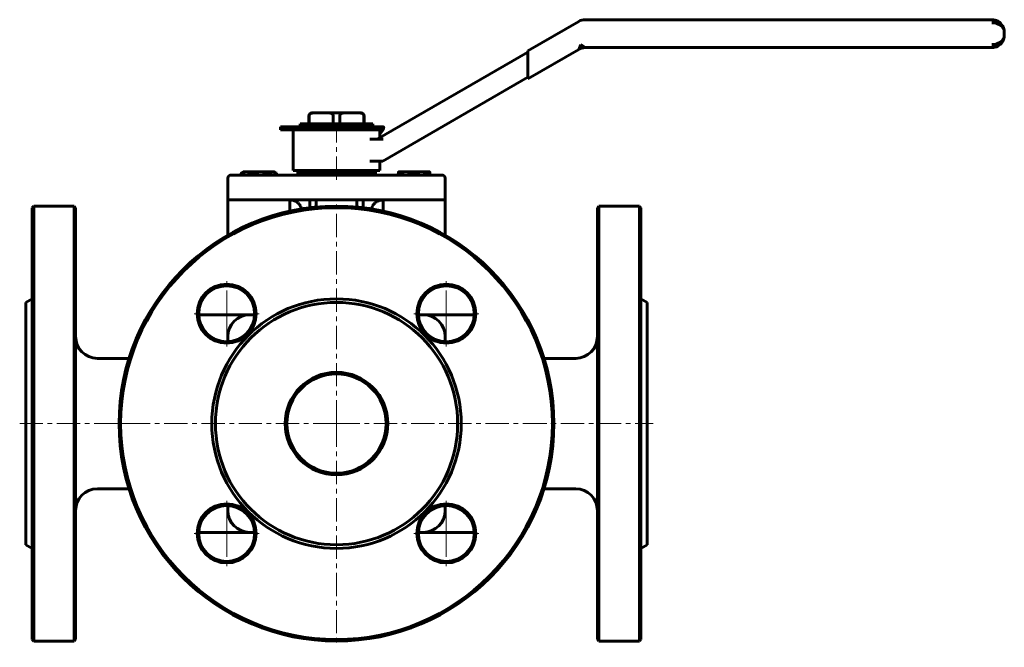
# Model space of a CAD drawing. Header units: millimetres. Extents: x -159 to 159, y -102 to 100.
import ezdxf

# ---------------------------------------------------------------- set-up
doc = ezdxf.new("R2010")
doc.units = ezdxf.units.MM
doc.linetypes.add('K5LT_AXLED', pattern=[12, 7.5, -1.5, 1.5, -1.5])
doc.linetypes.add('K5LT_BASIC', pattern=[0])
doc.layers.add('Системный слой (1)', color=7, linetype='Continuous', true_color=0x6c6c6c)

# ---------------------------------------------------------------- blocks, each defined once
blk = doc.blocks.new('U0')
at = {"layer": 'Системный слой (1)', "color": 143, "linetype": 'K5LT_BASIC', "lineweight": 60, "true_color": 0x33acca}
for p, q in [((-42.5, 62.04), (-42.5, 64.5)), ((-42.5, 51.5), (-42.5, 54.5))]:
    blk.add_line(p, q, dxfattribs=at)
blk = doc.blocks.new('U1')
at = {"layer": 'Системный слой (1)', "color": 143, "linetype": 'K5LT_BASIC', "lineweight": 60, "true_color": 0x33acca}
for p, q in [((-21.5, -3.64), (-21.5, -2)), ((-21.5, -58), (-21.5, -56.36))]:
    blk.add_line(p, q, dxfattribs=at)
blk = doc.blocks.new('U2')
at = {"layer": 'Системный слой (1)', "color": 143, "linetype": 'K5LT_BASIC', "lineweight": 60, "true_color": 0x33acca}
for p, q in [((-154.5, 39.5), (-154.5, -30)), ((-154.5, -30), (-154.5, -99.5))]:
    blk.add_line(p, q, dxfattribs=at)
blk = doc.blocks.new('U3')
at = {"layer": 'Системный слой (1)', "color": 143, "linetype": 'K5LT_BASIC', "lineweight": 60, "true_color": 0x33acca}
for p, q in [((-43.86, 41.23), (-44.13, 41.02)), ((-43.59, 41.41), (-43.86, 41.23)), ((-43.29, 41.57), (-43.59, 41.41)), ((-43.08, 41.66), (-43.29, 41.57)), ((-42.97, 41.71), (-43.08, 41.66)), ((-42.92, 41.72), (-42.97, 41.71)), ((-42.9, 41.73), (-42.92, 41.72)), ((-42.62, 41.82), (-42.9, 41.73)), ((-42.3, 41.9), (-42.62, 41.82)), ((-41.96, 41.96), (-42.3, 41.9)), ((-41.5, 42), (-41.96, 41.96)), ((-45.1, 39.44), (-45.14, 39.15)), ((-45.14, 39.15), (-45.14, 39.07)), ((-45.03, 39.72), (-45.1, 39.44)), ((-44.96, 39.9), (-45.03, 39.72)), ((-44.93, 39.98), (-44.96, 39.9)), ((-44.91, 40.02), (-44.93, 39.98)), ((-44.9, 40.04), (-44.91, 40.02)), ((-44.79, 40.24), (-44.9, 40.04)), ((-44.62, 40.5), (-44.79, 40.24)), ((-44.42, 40.74), (-44.62, 40.5)), ((-44.27, 40.89), (-44.42, 40.74)), ((-44.19, 40.97), (-44.27, 40.89)), ((-44.15, 41), (-44.19, 40.97)), ((-44.13, 41.02), (-44.15, 41))]:
    blk.add_line(p, q, dxfattribs=at)
blk = doc.blocks.new('U4')
at = {"layer": 'Системный слой (1)', "color": 143, "linetype": 'K5LT_BASIC', "lineweight": 60, "true_color": 0x33acca}
for p, q in [((-82.86, 5), (-84.5, 5)), ((-28.5, 5), (-30.14, 5))]:
    blk.add_line(p, q, dxfattribs=at)
blk = doc.blocks.new('U5')
at = {"layer": 'Системный слой (1)', "color": 143, "linetype": 'K5LT_BASIC', "lineweight": 60, "true_color": 0x33acca}
for p, q in [((-71.35, 41.99), (-71.5, 42)), ((-71.02, 41.96), (-71.35, 41.99)), ((-70.69, 41.9), (-71.02, 41.96)), ((-70.39, 41.83), (-70.69, 41.9)), ((-70.24, 41.78), (-70.39, 41.83)), ((-70.17, 41.76), (-70.24, 41.78)), ((-70.14, 41.75), (-70.17, 41.76)), ((-70.12, 41.74), (-70.14, 41.75)), ((-69.81, 41.61), (-70.12, 41.74)), ((-69.52, 41.47), (-69.81, 41.61)), ((-69.21, 41.28), (-69.52, 41.47)), ((-69.03, 41.15), (-69.21, 41.28)), ((-68.95, 41.09), (-69.03, 41.15)), ((-68.91, 41.05), (-68.95, 41.09)), ((-68.89, 41.04), (-68.91, 41.05)), ((-68.7, 40.86), (-68.89, 41.04)), ((-68.49, 40.64), (-68.7, 40.86)), ((-68.28, 40.35), (-68.49, 40.64)), ((-68.18, 40.2), (-68.28, 40.35)), ((-68.14, 40.12), (-68.18, 40.2)), ((-68.12, 40.08), (-68.14, 40.12)), ((-68.11, 40.06), (-68.12, 40.08)), ((-68.08, 40), (-68.11, 40.06)), ((-67.98, 39.73), (-68.08, 40)), ((-67.91, 39.45), (-67.98, 39.73)), ((-67.86, 39.07), (-67.91, 39.45))]:
    blk.add_line(p, q, dxfattribs=at)
blk = doc.blocks.new('U6')
at = {"layer": 'Системный слой (1)', "color": 143, "linetype": 'K5LT_BASIC', "lineweight": 60, "true_color": 0x33acca}
for p, q in [((-156.5, -30), (-156.5, 9)), ((-156.5, -69), (-156.5, -30))]:
    blk.add_line(p, q, dxfattribs=at)
blk = doc.blocks.new('U7')
at = {"layer": 'Системный слой (1)', "color": 143, "linetype": 'K5LT_BASIC', "lineweight": 60, "true_color": 0x33acca}
for p, q in [((-91.5, -2), (-91.5, -3.64)), ((-91.5, -56.36), (-91.5, -58))]:
    blk.add_line(p, q, dxfattribs=at)
blk = doc.blocks.new('U8')
at = {"layer": 'Системный слой (1)', "color": 143, "linetype": 'K5LT_BASIC', "lineweight": 60, "true_color": 0x33acca}
for p, q in [((-140.5, -30), (-140.5, 39.5)), ((-140.5, -99.5), (-140.5, -30))]:
    blk.add_line(p, q, dxfattribs=at)
blk = doc.blocks.new('U9')
at = {"layer": 'Системный слой (1)', "color": 143, "linetype": 'K5LT_BASIC', "lineweight": 60, "true_color": 0x33acca}
for p, q in [((-84.5, -65), (-82.86, -65)), ((-30.14, -65), (-28.5, -65))]:
    blk.add_line(p, q, dxfattribs=at)
blk = doc.blocks.new('U10')
at = {"layer": 'Системный слой (1)', "color": 143, "linetype": 'K5LT_BASIC', "lineweight": 60, "true_color": 0x33acca}
for p, q in [((-26.47, 50.94), (-26.5, 51)), ((-26.5, 51), (-26.5, 51)), ((-26.5, 51), (-26.5, 51)), ((-26.5, 51), (-26.5, 51)), ((-26.44, 50.79), (-26.47, 50.94)), ((-26.41, 50.55), (-26.44, 50.79))]:
    blk.add_line(p, q, dxfattribs=at)
blk = doc.blocks.new('U11')
at = {"layer": 'Системный слой (1)', "color": 143, "linetype": 'K5LT_BASIC', "lineweight": 60, "true_color": 0x33acca}
for p, q in [((-76.63, 50.97), (-76.91, 51)), ((-76.35, 50.89), (-76.63, 50.97)), ((-76.06, 50.74), (-76.35, 50.89)), ((-75.96, 50.69), (-76.06, 50.74)), ((-75.87, 50.62), (-75.96, 50.69)), ((-75.77, 50.55), (-75.87, 50.62))]:
    blk.add_line(p, q, dxfattribs=at)
blk = doc.blocks.new('U12')
at = {"layer": 'Системный слой (1)', "color": 30, "linetype": 'K5LT_AXLED', "lineweight": 18, "true_color": 0xff8000}
for q in [(-91.86, -53.86), (-103.36, -65.36), (-80.36, -65.36), (-91.86, -76.86)]:
    blk.add_line((-91.86, -65.36), q, dxfattribs=at)
blk = doc.blocks.new('U13')
at = {"layer": 'Системный слой (1)', "color": 30, "linetype": 'K5LT_AXLED', "lineweight": 18, "true_color": 0xff8000}
for q in [(-91.86, 16.86), (-103.36, 5.36), (-80.36, 5.36), (-91.86, -6.14)]:
    blk.add_line((-91.86, 5.36), q, dxfattribs=at)
blk = doc.blocks.new('U14')
at = {"layer": 'Системный слой (1)', "color": 30, "linetype": 'K5LT_AXLED', "lineweight": 18, "true_color": 0xff8000}
for q in [(-56.5, 42), (-128.5, -30), (15.5, -30), (-56.5, -102)]:
    blk.add_line((-56.5, -30), q, dxfattribs=at)
blk = doc.blocks.new('U15')
at = {"layer": 'Системный слой (1)', "color": 30, "linetype": 'K5LT_AXLED', "lineweight": 18, "true_color": 0xff8000}
for q in [(-21.15, -53.86), (-32.65, -65.36), (-9.65, -65.36), (-21.15, -76.86)]:
    blk.add_line((-21.15, -65.36), q, dxfattribs=at)
blk = doc.blocks.new('U16')
at = {"layer": 'Системный слой (1)', "color": 30, "linetype": 'K5LT_AXLED', "lineweight": 18, "true_color": 0xff8000}
for q in [(-21.15, 16.86), (-32.65, 5.36), (-9.65, 5.36), (-21.15, -6.14)]:
    blk.add_line((-21.15, 5.36), q, dxfattribs=at)

msp = doc.modelspace()

# ---------------------------------------------------------------- linework, layer by layer
at = {"layer": 'Системный слой (1)', "color": 143, "linetype": 'K5LT_BASIC', "lineweight": 60, "true_color": 0x33acca}
for p, q in [((21.52, 99.46), (5.13, 90)), ((154.5, 100), (23.52, 100)), ((158.5, 95), (158.5, 96)), ((22.18, 92), (21.52, 90.46)), ((23.52, 91), (22.18, 92)), ((5.13, 89.54), (-43.44, 61.5)), ((5.13, 81), (21.52, 90.46)), ((5.13, 90), (5.13, 88.85)), ((5.13, 82.15), (5.13, 88.85)), ((23.52, 91), (154.5, 91)), ((-41.56, 54.5), (5.13, 81.46)), ((5.13, 82.15), (5.13, 81)), ((-64.04, 70), (-64.4, 70)), ((-64.04, 70), (-58.86, 70)), ((-54.14, 70), (-58.86, 70)), ((-54.14, 70), (-48.96, 70)), ((-48.6, 70), (-48.96, 70)), ((-65.4, 66.5), (-65.4, 69)), ((-65.34, 66.5), (-65.34, 69)), ((-57.56, 66.5), (-57.56, 69)), ((-55.44, 66.5), (-55.44, 69)), ((-47.67, 66.5), (-47.67, 69)), ((-47.6, 66.5), (-47.6, 69)), ((-74.5, 64.5), (-74.5, 65.5)), ((-74.5, 65.5), (-41.51, 65.5)), ((-74.5, 64.5), (-41.5, 64.5)), ((-70.5, 51.5), (-70.5, 64.5)), ((-68.2, 65.5), (-68.2, 66.5)), ((-68.2, 66.5), (-44.8, 66.5)), ((-44.8, 65.5), (-44.8, 66.5)), ((-42.5, 63.11), (-41.51, 64.5)), ((-41.5, 64.5), (-41.51, 65.5)), ((-41.43, 65.5), (-41.51, 65.5)), ((-42.65, 61.5), (-45.73, 61.5)), ((-42.65, 61.5), (-41.44, 61.5)), ((-45.72, 54.5), (-43.04, 54.5)), ((-43.04, 54.5), (-41.56, 54.5)), ((-86.5, 51), (-86.94, 50.74)), ((-86.5, 51), (-85.51, 51)), ((-85.51, 51), (-80.92, 51)), ((-80.92, 51), (-76.91, 51)), ((-76.91, 51), (-76.5, 51)), ((-76.5, 51), (-76.06, 50.74)), ((-70.5, 51.5), (-42.5, 51.5)), ((-69, 51.5), (-69, 50.5)), ((-44, 51.5), (-44, 50.5)), ((-36.5, 51), (-34.15, 51)), ((-36.5, 51), (-36.5, 51)), ((-34.15, 51), (-29.15, 51)), ((-29.15, 51), (-26.5, 51)), ((-26.5, 51), (-26.5, 51)), ((-26.5, 51), (-26.5, 51)), ((-91.5, 49), (-91.5, 42)), ((-84.5, 50), (-90.5, 50)), ((-87.23, 50), (-87.23, 50.55)), ((-28.5, 50), (-84.5, 50)), ((-83.78, 50), (-83.78, 50.55)), ((-78.05, 50), (-78.05, 50.55)), ((-75.77, 50), (-75.77, 50.55)), ((-44, 50.5), (-69, 50.5)), ((-65.4, 50), (-65.4, 50.5)), ((-65.34, 50), (-65.34, 50.5)), ((-57.56, 50), (-57.56, 50.5)), ((-55.44, 50), (-55.44, 50.5)), ((-47.67, 50), (-47.67, 50.5)), ((-47.6, 50), (-47.6, 50.5)), ((-36.6, 50), (-36.6, 50.55)), ((-31.7, 50), (-31.7, 50.55)), ((-22.5, 50), (-28.5, 50)), ((-26.6, 50), (-26.6, 50.55)), ((-26.41, 50), (-26.41, 50.55)), ((-21.5, 49), (-21.5, 42)), ((-84.5, 42), (-91.5, 42)), ((-91.5, 42), (-91.5, 41)), ((-28.5, 42), (-84.5, 42)), ((-71.5, 41), (-71.5, 42)), ((-65.04, 42), (-65.04, 39.48)), ((-63.04, 42), (-63.04, 39.69)), ((-49.96, 39.69), (-49.96, 42)), ((-47.96, 39.48), (-47.96, 42)), ((-41.5, 42), (-41.5, 41)), ((-21.5, 42), (-28.5, 42)), ((-21.5, 41), (-21.5, 42)), ((-154.5, 39.5), (-154, 40)), ((-141, 40), (-154, 40)), ((-154, -30), (-154, 40)), ((-141, 40), (-141, -30)), ((-140.5, 39.5), (-141, 40)), ((-91.5, 41), (-91.5, 30.62)), ((-71.5, 41), (-71.5, 38.37)), ((-41.5, 41), (-41.5, 38.37)), ((-21.5, 41), (-21.5, 30.62)), ((27.5, 39.5), (28, 40)), ((27.5, 39.5), (27.5, -99.5)), ((28, 40), (41, 40)), ((28, -30), (28, 40)), ((41, 40), (41, -30)), ((41.5, 39.5), (41, 40)), ((41.5, -99.5), (41.5, 39.5)), ((-156.5, 9), (-154.5, 10.15)), ((43.5, 9), (41.5, 10.15)), ((43.5, 9), (43.5, -69)), ((-98.5, 5), (-100.85, 5)), ((-84.5, 5), (-98.5, 5)), ((-14.5, 5), (-28.5, 5)), ((-12.15, 5), (-14.5, 5)), ((-123.28, -9), (-133.5, -9)), ((10.27, -9), (20.5, -9)), ((-154, -100), (-154, -30)), ((-141, -30), (-141, -100)), ((28, -100), (28, -30)), ((41, -30), (41, -100)), ((-123.28, -51), (-133.5, -51)), ((10.27, -51), (20.5, -51)), ((-100.85, -65), (-98.5, -65)), ((-98.5, -65), (-84.5, -65)), ((-28.5, -65), (-14.5, -65)), ((-14.5, -65), (-12.15, -65)), ((-156.5, -69), (-154.5, -70.15)), ((43.5, -69), (41.5, -70.15)), ((-154.5, -99.5), (-154, -100)), ((-141, -100), (-154, -100)), ((-140.5, -99.5), (-141, -100)), ((27.5, -99.5), (28, -100)), ((28, -100), (41, -100)), ((41.5, -99.5), (41, -100))]:
    msp.add_line(p, q, dxfattribs=at)
at = {"layer": 'Системный слой (1)', "color": 30, "linetype": 'K5LT_AXLED', "lineweight": 18, "true_color": 0xff8000}
for p, q in [((-56.5, 48.5), (-56.5, 66.5)), ((-158.5, -30), (-116.7, -30)), ((3.7, -30), (45.5, -30))]:
    msp.add_line(p, q, dxfattribs=at)
at = {"layer": 'Системный слой (1)', "color": 143, "linetype": 'K5LT_BASIC', "lineweight": 60, "true_color": 0x33acca}
for centre, radius in [((-56.5, -30), 69.5), ((-91.86, 5.36), 9.5), ((-91.86, 5.36), 9), ((-21.15, 5.36), 9.5), ((-21.15, 5.36), 9), ((-56.5, -30), 40.15), ((-56.5, -30), 39), ((-56.5, -30), 16.5), ((-56.5, -30), 16), ((-91.86, -65.36), 9.5), ((-91.86, -65.36), 9), ((-21.15, -65.36), 9.5), ((-21.15, -65.36), 9)]:
    msp.add_circle(centre, radius, dxfattribs=at)
for centre, radius, start, end in [((23.52, 96), 4, 90, 120), ((154.5, 96), 4, 30.6199, 90), ((154.5, 95), 4, 270, 327.196), ((23.52, 87), 4, 90, 120), ((-64.4, 69), 1, 90, 180), ((-48.6, 69), 1, 0, 90), ((-90.5, 49), 1, 90, 180), ((-22.5, 49), 1, 0, 90), ((-56.5, -30), 70, 0, 180), ((-84.5, -2), 7, 90, 180), ((-28.5, -2), 7, 0, 90), ((-133.5, -2), 7, 180, 270), ((20.5, -2), 7, 270, 0), ((-56.5, -30), 70, 180, 0), ((-133.5, -58), 7, 90, 180), ((20.5, -58), 7, 0, 90), ((-84.5, -58), 7, 180, 270), ((-28.5, -58), 7, 270, 0)]:
    msp.add_arc(centre, radius, start, end, dxfattribs=at)
for centre, major_axis, start_param, end_param in [((154.5, 96), (-4, 0), 3.141593, 4.712389), ((154.5, 95), (4, 0), 4.712389, 6.283185)]:
    msp.add_ellipse(centre, major_axis=major_axis, ratio=0.75, start_param=start_param, end_param=end_param, dxfattribs=at)
for points, knots in [([(157.86, 98.17), (157.89, 98.13), (157.91, 98.09), (157.99, 97.96), (158.04, 97.87), (158.15, 97.64), (158.21, 97.49), (158.27, 97.33), (158.27, 97.32), (158.29, 97.28), (158.3, 97.25), (158.31, 97.22), (158.31, 97.21), (158.32, 97.19), (158.32, 97.19), (158.32, 97.17), (158.33, 97.16), (158.33, 97.14), (158.34, 97.12), (158.35, 97.07), (158.36, 97.04), (158.39, 96.94), (158.4, 96.87), (158.44, 96.68), (158.46, 96.55), (158.49, 96.28), (158.5, 96.14), (158.5, 96)], [0.266199, 0.266199, 0.266199, 0.266199, 1.597193, 1.597193, 4.52538, 4.52538, 9.12538, 9.12538, 9.532158, 9.532158, 10.348364, 10.348364, 10.612175, 10.612175, 10.875986, 10.875986, 11.13168, 11.13168, 11.643069, 11.643069, 12.661788, 12.661788, 14.69111, 14.69111, 18.73352, 18.73352, 23, 23, 23, 23]), ([(157.94, 98.04), (157.97, 97.99), (157.99, 97.95), (158.06, 97.82), (158.1, 97.73), (158.15, 97.62), (158.16, 97.6), (158.18, 97.56), (158.19, 97.54), (158.2, 97.5), (158.21, 97.49), (158.22, 97.45), (158.23, 97.44), (158.24, 97.4), (158.25, 97.39), (158.26, 97.36), (158.26, 97.35), (158.27, 97.32), (158.28, 97.31), (158.29, 97.29), (158.29, 97.27), (158.3, 97.25), (158.3, 97.24), (158.31, 97.22), (158.31, 97.21), (158.32, 97.19), (158.32, 97.19), (158.32, 97.17), (158.33, 97.16), (158.33, 97.14), (158.34, 97.12), (158.35, 97.07), (158.36, 97.04), (158.39, 96.94), (158.4, 96.87), (158.45, 96.67), (158.47, 96.54), (158.49, 96.27), (158.5, 96.13), (158.5, 96)], [0.303396, 0.303396, 0.303396, 0.303396, 1.820379, 1.820379, 4.854344, 4.854344, 5.549719, 5.549719, 6.215081, 6.215081, 6.819956, 6.819956, 7.369842, 7.369842, 7.869739, 7.869739, 8.32419, 8.32419, 8.737328, 8.737328, 9.112908, 9.112908, 9.454344, 9.454344, 9.79578, 9.79578, 10.068586, 10.068586, 10.345723, 10.345723, 10.895665, 10.895665, 11.99555, 11.99555, 14.186659, 14.186659, 18.551554, 18.551554, 23, 23, 23, 23]), ([(157.86, 92.83), (157.89, 92.87), (157.91, 92.91), (157.99, 93.04), (158.04, 93.13), (158.15, 93.36), (158.21, 93.51), (158.27, 93.67), (158.27, 93.68), (158.29, 93.72), (158.3, 93.75), (158.31, 93.78), (158.31, 93.79), (158.32, 93.81), (158.32, 93.81), (158.32, 93.83), (158.33, 93.84), (158.33, 93.86), (158.34, 93.88), (158.35, 93.93), (158.36, 93.96), (158.39, 94.06), (158.4, 94.13), (158.44, 94.32), (158.46, 94.45), (158.49, 94.72), (158.5, 94.86), (158.5, 95)], [0.265649, 0.265649, 0.265649, 0.265649, 1.593895, 1.593895, 4.516036, 4.516036, 9.116036, 9.116036, 9.540182, 9.540182, 10.350198, 10.350198, 10.61397, 10.61397, 10.877742, 10.877742, 11.133398, 11.133398, 11.644711, 11.644711, 12.66328, 12.66328, 14.692301, 14.692301, 18.734112, 18.734112, 23, 23, 23, 23]), ([(-65.34, 69), (-65.34, 69.1), (-65.31, 69.22), (-65.24, 69.43), (-65.16, 69.54), (-64.98, 69.73), (-64.83, 69.82), (-64.5, 69.96), (-64.25, 70), (-64.04, 70)], [0.56577, 0.56577, 0.56577, 0.56577, 0.596403, 0.596403, 0.6360012, 0.6360012, 0.692392, 0.692392, 0.7819143, 0.7819143, 0.7819143, 0.7819143]), ([(-58.86, 70), (-58.65, 70), (-58.4, 69.96), (-58.07, 69.82), (-57.92, 69.73), (-57.74, 69.54), (-57.67, 69.43), (-57.59, 69.22), (-57.56, 69.1), (-57.56, 69)], [1.4811657, 1.4811657, 1.4811657, 1.4811657, 1.570688, 1.570688, 1.6270787, 1.6270787, 1.6666769, 1.6666769, 1.69731, 1.69731, 1.69731, 1.69731]), ([(-55.44, 69), (-55.44, 69.1), (-55.41, 69.22), (-55.34, 69.43), (-55.26, 69.54), (-55.08, 69.73), (-54.93, 69.82), (-54.6, 69.96), (-54.35, 70), (-54.14, 70)], [0.56577, 0.56577, 0.56577, 0.56577, 0.596403, 0.596403, 0.6360012, 0.6360012, 0.692392, 0.692392, 0.7819143, 0.7819143, 0.7819143, 0.7819143]), ([(-48.96, 70), (-48.75, 70), (-48.5, 69.96), (-48.17, 69.82), (-48.02, 69.73), (-47.84, 69.54), (-47.77, 69.43), (-47.69, 69.22), (-47.67, 69.1), (-47.67, 69)], [1.4811657, 1.4811657, 1.4811657, 1.4811657, 1.570688, 1.570688, 1.6270787, 1.6270787, 1.6666769, 1.6666769, 1.69731, 1.69731, 1.69731, 1.69731]), ([(-41.5, 64.5), (-41.5, 64.51), (-41.49, 64.54), (-41.48, 64.58), (-41.47, 64.62), (-41.46, 64.67), (-41.45, 64.71), (-41.44, 64.74), (-41.44, 64.76), (-41.43, 64.79), (-41.42, 64.81), (-41.42, 64.84), (-41.41, 64.86), (-41.41, 64.88), (-41.4, 64.9), (-41.4, 64.91), (-41.39, 64.92), (-41.39, 64.94), (-41.38, 64.96), (-41.37, 64.99), (-41.37, 65.02), (-41.35, 65.06), (-41.34, 65.13), (-41.32, 65.2), (-41.29, 65.27), (-41.29, 65.31), (-41.28, 65.32)], [0, 0, 0, 0, 2.414996, 3.994033, 6.319216, 8.152267, 9.214135, 10.241687, 11.403317, 11.651756, 12.367778, 13.455083, 13.802872, 14.632428, 15.536148, 16.081477, 16.289089, 16.962304, 17.514031, 18.177671, 19.013038, 19.943175, 20.850883, 23.787085, 25.221712, 27, 27, 27, 27]), ([(-41.28, 65.32), (-41.31, 65.39), (-41.35, 65.44), (-41.4, 65.49), (-41.42, 65.5), (-41.43, 65.5)], [0, 0, 0, 0, 0.03824408, 0.03824408, 0.06186869, 0.06186869, 0.06186869, 0.06186869])]:
    msp.add_open_spline(points, degree=3, knots=knots, dxfattribs=at)
for points, weights in [([(-85.51, 51), (-86.31, 51), (-87.23, 50.55)], [1, 1.0379548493, 1]), ([(-87.23, 50.55), (-87.09, 50.66), (-86.94, 50.74)], [1, 1.00901163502, 1.01374399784]), ([(-83.78, 50.55), (-84.71, 51), (-85.51, 51)], [1, 1.0379548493, 1]), ([(-80.92, 51), (-82.25, 51), (-83.78, 50.55)], [1, 1.0379548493, 1]), ([(-78.05, 50.55), (-79.59, 51), (-80.92, 51)], [1, 1.0379548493, 1]), ([(-76.91, 51), (-77.44, 51), (-78.05, 50.55)], [1, 1.0379548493, 1]), ([(-36.6, 50.55), (-36.55, 50.97), (-36.5, 51)], [1, 1.03562594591, 1.00437200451]), ([(-34.15, 51), (-35.28, 51), (-36.6, 50.55)], [1, 1.0379548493, 1]), ([(-31.7, 50.55), (-33.01, 51), (-34.15, 51)], [1, 1.0379548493, 1]), ([(-29.15, 51), (-30.33, 51), (-31.7, 50.55)], [1, 1.0379548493, 1]), ([(-26.6, 50.55), (-27.97, 51), (-29.15, 51)], [1, 1.0379548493, 1]), ([(-26.5, 51), (-26.55, 51), (-26.6, 50.55)], [1, 1.0379548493, 1])]:
    msp.add_rational_spline(points, weights, degree=2, dxfattribs=at)

# ---------------------------------------------------------------- block references
at = {"layer": 'Системный слой (1)'}
for name in ['U0', 'U11', 'U10', 'U14', 'U5', 'U3', 'U2', 'U8', 'U13', 'U16', 'U6', 'U4', 'U7', 'U1', 'U12', 'U15', 'U9']:
    msp.add_blockref(name, (0, 0), dxfattribs=at)

doc.saveas('drawing.dxf')
